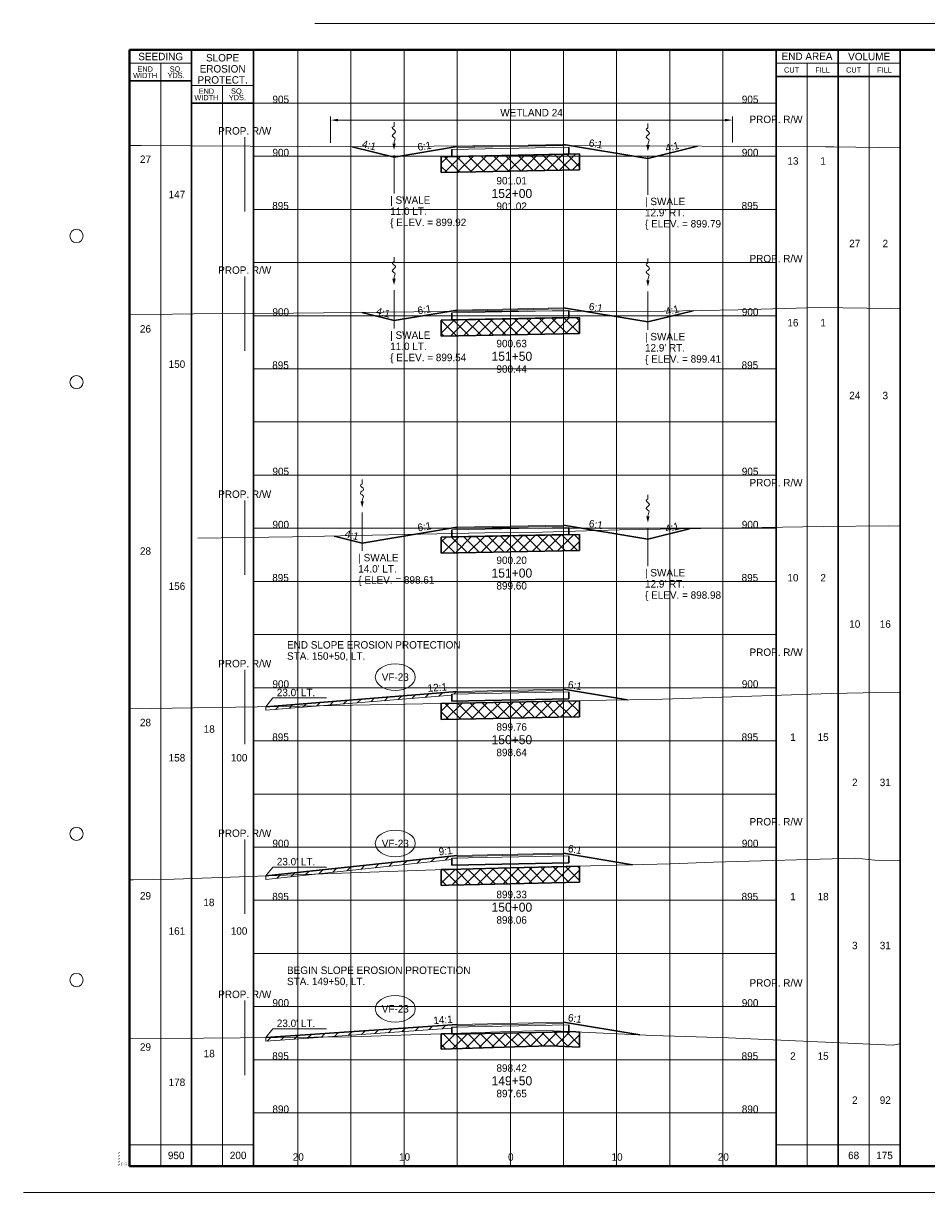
# Paper-space layout 'Layout1' of a CAD drawing. Header units: feet. Extents: x -1084 to 2301, y -843 to 1840.
# Tile 5 of 46: x -10 to 75, y 112 to 222. Entities that reach past the tile are written whole.
import ezdxf
from ezdxf.enums import TextEntityAlignment as Align

# ---------------------------------------------------------------- set-up
doc = ezdxf.new("R2010")
doc.units = ezdxf.units.FT
doc.header["$LTSCALE"] = 10
doc.header["$MEASUREMENT"] = 0
for name, pattern in [('cl5', [50, 1.25, -1.25, 45, -1.25, 1.25]), ('DGN Style 2', [42.257429, 25.354457, -16.902971]), ('DGN Style 3', [59.1604, 42.257429, -16.902971]), ('rowpr', [5.45, 1, -0.225, -0.225, 4])]:
    doc.linetypes.add(name, pattern=pattern)
for name, color, linetype, lineweight in [('DR_P_Erosion_Control', 7, 'Continuous', 13), ('DR_P_Flow_Arrow', 151, 'Continuous', 13), ('DR_P_Text', 7, 'Continuous', 13), ('EV_Ecological_Text', 7, 'Continuous', 13), ('GE_P_CL_5', 7, 'cl5', 13), ('PV_P_Text', 7, 'Continuous', 13), ('RW_P_Fee_RW', 193, 'rowpr', 40), ('SH_Border', 7, 'Continuous', 40), ('SH_Data', 7, 'Continuous', 0), ('SH_Major_Grid_Line', 254, 'Continuous', 13), ('SH_Text', 7, 'Continuous', 13), ('TX_P_5', 7, 'Continuous', 13), ('TX_P_Misc', 7, 'Continuous', 13), ('TX_X_5', 7, 'Continuous', 0), ('XS_P_Finished_Grade', 3, 'Continuous', 30), ('XS_P_Pavt_Surface', 251, 'Continuous', 13), ('XS_P_Subgrade', 4, 'Continuous', 30), ('XS_P_Undercut', 230, 'Continuous', 30), ('XS_X_Ground_Line', 3, 'DGN Style 2', 13)]:
    doc.layers.add(name, color=color, linetype=linetype, lineweight=lineweight)
doc.layers.add('SH_Cut_Line', color=7, linetype='DGN Style 3', lineweight=0, plot=False)
doc.layers.add('XS_P_Pavt_Layers', color=251, linetype='Continuous', lineweight=0, transparency=0.5)
doc.styles.add('Slanted-Normal LS 0.50', font='font31.shx', dxfattribs={"height": 0.14})
doc.styles.add('Slanted-Normal LS 0.50_0', font='font31.shx')
doc.styles.add('Slanted-Sub Title', font='font31.shx', dxfattribs={"height": 0.17})
doc.styles.add('Style-CHAR_FAST_FONT', font='CHAR_FAST_FONT.shx')
doc.styles.add('Style-FONT1', font='FONT1.shx')
doc.styles.add('Style-font30', font='font30.shx')
doc.styles.add('Style-font31', font='font31.shx')
doc.dimstyles.new('Dec-1  Slanted', dxfattribs={"dimtxt": 0.14, "dimasz": 0.14, "dimexe": 0.07, "dimexo": 0.07, "dimgap": 0.07, "dimtad": 1, "dimdec": 1, "dimzin": 3, "dimdsep": 46, "dimtxsty": 'Slanted-Normal LS 0.50', "dimcen": 0.09, "dimclrd": 97, "dimclre": 97, "dimclrt": 7, "dimadec": 1, "dimazin": 3, "dimtfac": 1, "dimtdec": 1, "dimtofl": 0, "dimtmove": 1, "dimatfit": 1, "dimfxl": 1, "dimtzin": 3, "dimlwd": 0, "dimlwe": 0, "dimarcsym": 0})

# ---------------------------------------------------------------- blocks, each defined once
blk = doc.blocks.new('STAMP')
at = {"layer": 'TX_P_Misc', "linetype": 'Continuous', "lineweight": 13, "style": 'Style-CHAR_FAST_FONT'}
for s, p in [('$FILE$', (-0.77, 0)), ('$DATE$', (-0.57, 0)), ('$TIME$', (-0.37, 0)), ('$USER$', (-0.17, 0))]:
    blk.add_text(s, height=0.078, rotation=90, dxfattribs=at).set_placement(p, align=Align.TOP_LEFT)
blk = doc.blocks.new('GPKLBL_29')
at = {"layer": 'TX_P_5', "linetype": 'Continuous', "insert": (-0.51, 0.98), "char_height": 0.7, "attachment_point": 1, "rotation": 350.5377, "line_spacing_factor": 0.6, "style": 'Style-font31'}
blk.add_mtext('6:1', dxfattribs=at)
blk = doc.blocks.new('XS POINT_18')
at = {"layer": 'RW_P_Fee_RW', "linetype": 'Continuous', "lineweight": 13}
blk.add_line((0, 3.5), (0, -3.5), dxfattribs=at)
blk = doc.blocks.new('XS POINT_19')
at = {"layer": 'RW_P_Fee_RW', "linetype": 'Continuous', "lineweight": 13}
blk.add_line((0, 3.5), (0, -3.5), dxfattribs=at)
blk = doc.blocks.new('GPKLBL_30')
at = {"layer": 'TX_P_5', "linetype": 'Continuous', "extrusion": (0, 0, -1), "insert": (-0.46, 0.97), "char_height": 0.7, "attachment_point": 3, "text_direction": (-0.986394, 0.164399, 0), "line_spacing_factor": 0.6, "style": 'Style-font31'}
blk.add_mtext('14:1', dxfattribs=at)
blk = doc.blocks.new('GPKLBL_31')
at = {"layer": 'TX_P_5', "linetype": 'Continuous', "insert": (-0.51, 0.98), "char_height": 0.7, "attachment_point": 1, "rotation": 350.5377, "line_spacing_factor": 0.6, "style": 'Style-font31'}
blk.add_mtext('6:1', dxfattribs=at)
blk = doc.blocks.new('XS POINT_20')
at = {"layer": 'RW_P_Fee_RW', "linetype": 'Continuous', "lineweight": 13}
blk.add_line((0, 3.5), (0, -3.5), dxfattribs=at)
blk = doc.blocks.new('XS POINT_21')
at = {"layer": 'RW_P_Fee_RW', "linetype": 'Continuous', "lineweight": 13}
blk.add_line((0, 3.5), (0, -3.5), dxfattribs=at)
blk = doc.blocks.new('GPKLBL_32')
at = {"layer": 'TX_P_5', "linetype": 'Continuous', "extrusion": (0, 0, -1), "insert": (-0.46, 0.97), "char_height": 0.7, "attachment_point": 3, "text_direction": (-0.986394, 0.164399, 0), "line_spacing_factor": 0.6, "style": 'Style-font31'}
blk.add_mtext('9:1', dxfattribs=at)
blk = doc.blocks.new('GPKLBL_33')
at = {"layer": 'TX_P_5', "linetype": 'Continuous', "insert": (-0.51, 0.98), "char_height": 0.7, "attachment_point": 1, "rotation": 350.5377, "line_spacing_factor": 0.6, "style": 'Style-font31'}
blk.add_mtext('6:1', dxfattribs=at)
blk = doc.blocks.new('XS POINT_22')
at = {"layer": 'RW_P_Fee_RW', "linetype": 'Continuous', "lineweight": 13}
blk.add_line((0, 3.5), (0, -3.5), dxfattribs=at)
blk = doc.blocks.new('XS POINT_23')
at = {"layer": 'RW_P_Fee_RW', "linetype": 'Continuous', "lineweight": 13}
blk.add_line((0, 3.5), (0, -3.5), dxfattribs=at)
blk = doc.blocks.new('GPKLBL_34')
at = {"layer": 'TX_P_5', "linetype": 'Continuous', "extrusion": (0, 0, -1), "insert": (-0.46, 0.97), "char_height": 0.7, "attachment_point": 3, "text_direction": (-0.986394, 0.164399, 0), "line_spacing_factor": 0.6, "style": 'Style-font31'}
blk.add_mtext('12:1', dxfattribs=at)
blk = doc.blocks.new('GPKLBL_35')
at = {"layer": 'TX_P_5', "linetype": 'Continuous', "insert": (-0.51, 0.98), "char_height": 0.7, "attachment_point": 1, "rotation": 350.5377, "line_spacing_factor": 0.6, "style": 'Style-font31'}
blk.add_mtext('4:1', dxfattribs=at)
blk = doc.blocks.new('GPKLBL_36')
at = {"layer": 'TX_P_5', "linetype": 'Continuous', "extrusion": (0, 0, -1), "insert": (-0.46, 0.97), "char_height": 0.7, "attachment_point": 3, "text_direction": (-0.986394, 0.164399, 0), "line_spacing_factor": 0.6, "style": 'Style-font31'}
blk.add_mtext('6:1', dxfattribs=at)
blk = doc.blocks.new('DFL-P_3')
at = {"layer": 'DR_P_Flow_Arrow', "color": 151, "linetype": 'Continuous', "lineweight": 13}
blk.add_open_spline([(-0.08, 0), (-0.081, 0), (-0.082, 0), (-0.083, 0), (-0.094, 0), (-0.105, 0.005), (-0.116, 0.008), (-0.123, 0.01), (-0.131, 0.013), (-0.137, 0.015), (-0.152, 0.02), (-0.165, -0.02), (-0.179, -0.022), (-0.195, -0.023), (-0.212, 0.018), (-0.228, 0.019), (-0.245, 0.021), (-0.266, -0.028), (-0.284, -0.022), (-0.29, -0.02), (-0.287, 0.001), (-0.295, 0.001), (-0.313, 0), (-0.332, 0), (-0.35, 0)], degree=3, knots=[0, 0, 0, 0, 0.009646, 0.009646, 0.009646, 0.112481, 0.112481, 0.112481, 0.179673, 0.179673, 0.179673, 0.350625, 0.350625, 0.350625, 0.544565, 0.544565, 0.544565, 0.756426, 0.756426, 0.756426, 0.832712, 0.832712, 0.832712, 1, 1, 1, 1], dxfattribs=at)
at = {"layer": 'DR_P_Flow_Arrow', "color": 151, "linetype": 'Continuous', "lineweight": 0, "extrusion": (0, 0, -1)}
blk.add_solid([(0.08, 0.021), (0, 0), (0.08, -0.021)], dxfattribs=at)
blk = doc.blocks.new('GPKLBL_37')
at = {"layer": 'TX_P_5', "linetype": 'Continuous', "insert": (-0.51, 0.98), "char_height": 0.7, "attachment_point": 1, "rotation": 350.5377, "line_spacing_factor": 0.6, "style": 'Style-font31'}
blk.add_mtext('6:1', dxfattribs=at)
blk = doc.blocks.new('GPKLBL_38')
at = {"layer": 'TX_P_5', "linetype": 'Continuous', "extrusion": (0, 0, -1), "insert": (-0.45, 0.97), "char_height": 0.7, "attachment_point": 3, "text_direction": (-0.986394, 0.164399, 0), "line_spacing_factor": 0.6, "style": 'Style-font31'}
blk.add_mtext('4:1', dxfattribs=at)
blk = doc.blocks.new('DFL-P_4')
at = {"layer": 'DR_P_Flow_Arrow', "color": 151, "linetype": 'Continuous', "lineweight": 13}
blk.add_open_spline([(-0.08, 0), (-0.081, 0), (-0.082, 0), (-0.083, 0), (-0.094, 0), (-0.105, 0.005), (-0.116, 0.008), (-0.123, 0.01), (-0.131, 0.013), (-0.137, 0.015), (-0.152, 0.02), (-0.165, -0.02), (-0.179, -0.022), (-0.195, -0.023), (-0.212, 0.018), (-0.228, 0.019), (-0.245, 0.021), (-0.266, -0.028), (-0.284, -0.022), (-0.29, -0.02), (-0.287, 0.001), (-0.295, 0.001), (-0.313, 0), (-0.332, 0), (-0.35, 0)], degree=3, knots=[0, 0, 0, 0, 0.009646, 0.009646, 0.009646, 0.112481, 0.112481, 0.112481, 0.179673, 0.179673, 0.179673, 0.350625, 0.350625, 0.350625, 0.544565, 0.544565, 0.544565, 0.756426, 0.756426, 0.756426, 0.832712, 0.832712, 0.832712, 1, 1, 1, 1], dxfattribs=at)
at = {"layer": 'DR_P_Flow_Arrow', "color": 151, "linetype": 'Continuous', "lineweight": 0, "extrusion": (0, 0, -1)}
blk.add_solid([(0.08, 0.021), (0, 0), (0.08, -0.021)], dxfattribs=at)
blk = doc.blocks.new('XS POINT_24')
at = {"layer": 'RW_P_Fee_RW', "linetype": 'Continuous', "lineweight": 13}
blk.add_line((0, 3.5), (0, -3.5), dxfattribs=at)
blk = doc.blocks.new('XS POINT_25')
at = {"layer": 'RW_P_Fee_RW', "linetype": 'Continuous', "lineweight": 13}
blk.add_line((0, 3.5), (0, -3.5), dxfattribs=at)
blk = doc.blocks.new('GPKLBL_39')
at = {"layer": 'TX_P_5', "linetype": 'Continuous', "insert": (-0.51, 0.98), "char_height": 0.7, "attachment_point": 1, "rotation": 350.5377, "line_spacing_factor": 0.6, "style": 'Style-font31'}
blk.add_mtext('4:1', dxfattribs=at)
blk = doc.blocks.new('GPKLBL_40')
at = {"layer": 'TX_P_5', "linetype": 'Continuous', "extrusion": (0, 0, -1), "insert": (-0.46, 0.97), "char_height": 0.7, "attachment_point": 3, "text_direction": (-0.986394, 0.164399, 0), "line_spacing_factor": 0.6, "style": 'Style-font31'}
blk.add_mtext('6:1', dxfattribs=at)
blk = doc.blocks.new('DFL-P_5')
at = {"layer": 'DR_P_Flow_Arrow', "color": 151, "linetype": 'Continuous', "lineweight": 13}
blk.add_open_spline([(-0.08, 0), (-0.081, 0), (-0.082, 0), (-0.083, 0), (-0.094, 0), (-0.105, 0.005), (-0.116, 0.008), (-0.123, 0.01), (-0.131, 0.013), (-0.137, 0.015), (-0.152, 0.02), (-0.165, -0.02), (-0.179, -0.022), (-0.195, -0.023), (-0.212, 0.018), (-0.228, 0.019), (-0.245, 0.021), (-0.266, -0.028), (-0.284, -0.022), (-0.29, -0.02), (-0.287, 0.001), (-0.295, 0.001), (-0.313, 0), (-0.332, 0), (-0.35, 0)], degree=3, knots=[0, 0, 0, 0, 0.009646, 0.009646, 0.009646, 0.112481, 0.112481, 0.112481, 0.179673, 0.179673, 0.179673, 0.350625, 0.350625, 0.350625, 0.544565, 0.544565, 0.544565, 0.756426, 0.756426, 0.756426, 0.832712, 0.832712, 0.832712, 1, 1, 1, 1], dxfattribs=at)
at = {"layer": 'DR_P_Flow_Arrow', "color": 151, "linetype": 'Continuous', "lineweight": 0, "extrusion": (0, 0, -1)}
blk.add_solid([(0.08, 0.021), (0, 0), (0.08, -0.021)], dxfattribs=at)
blk = doc.blocks.new('GPKLBL_41')
at = {"layer": 'TX_P_5', "linetype": 'Continuous', "insert": (-0.51, 0.98), "char_height": 0.7, "attachment_point": 1, "rotation": 350.5377, "line_spacing_factor": 0.6, "style": 'Style-font31'}
blk.add_mtext('6:1', dxfattribs=at)
blk = doc.blocks.new('DFL-P_6')
at = {"layer": 'DR_P_Flow_Arrow', "color": 151, "linetype": 'Continuous', "lineweight": 13}
blk.add_open_spline([(-0.08, 0), (-0.081, 0), (-0.082, 0), (-0.083, 0), (-0.094, 0), (-0.105, 0.005), (-0.116, 0.008), (-0.123, 0.01), (-0.131, 0.013), (-0.137, 0.015), (-0.152, 0.02), (-0.165, -0.02), (-0.179, -0.022), (-0.195, -0.023), (-0.212, 0.018), (-0.228, 0.019), (-0.245, 0.021), (-0.266, -0.028), (-0.284, -0.022), (-0.29, -0.02), (-0.287, 0.001), (-0.295, 0.001), (-0.313, 0), (-0.332, 0), (-0.35, 0)], degree=3, knots=[0, 0, 0, 0, 0.009646, 0.009646, 0.009646, 0.112481, 0.112481, 0.112481, 0.179673, 0.179673, 0.179673, 0.350625, 0.350625, 0.350625, 0.544565, 0.544565, 0.544565, 0.756426, 0.756426, 0.756426, 0.832712, 0.832712, 0.832712, 1, 1, 1, 1], dxfattribs=at)
at = {"layer": 'DR_P_Flow_Arrow', "color": 151, "linetype": 'Continuous', "lineweight": 0, "extrusion": (0, 0, -1)}
blk.add_solid([(0.08, 0.021), (0, 0), (0.08, -0.021)], dxfattribs=at)
blk = doc.blocks.new('GPKLBL_42')
at = {"layer": 'TX_P_5', "linetype": 'Continuous', "extrusion": (0, 0, -1), "insert": (-0.45, 0.97), "char_height": 0.7, "attachment_point": 3, "text_direction": (-0.986394, 0.164399, 0), "line_spacing_factor": 0.6, "style": 'Style-font31'}
blk.add_mtext('4:1', dxfattribs=at)
blk = doc.blocks.new('XS POINT_26')
at = {"layer": 'RW_P_Fee_RW', "linetype": 'Continuous', "lineweight": 13}
blk.add_line((0, 3.5), (0, -3.5), dxfattribs=at)
blk = doc.blocks.new('XS POINT_27')
at = {"layer": 'RW_P_Fee_RW', "linetype": 'Continuous', "lineweight": 13}
blk.add_line((0, 3.5), (0, -3.5), dxfattribs=at)
blk = doc.blocks.new('GPKLBL_43')
at = {"layer": 'TX_P_5', "linetype": 'Continuous', "insert": (-0.51, 0.98), "char_height": 0.7, "attachment_point": 1, "rotation": 350.5377, "line_spacing_factor": 0.6, "style": 'Style-font31'}
blk.add_mtext('4:1', dxfattribs=at)
blk = doc.blocks.new('GPKLBL_44')
at = {"layer": 'TX_P_5', "linetype": 'Continuous', "extrusion": (0, 0, -1), "insert": (-0.46, 0.97), "char_height": 0.7, "attachment_point": 3, "text_direction": (-0.986394, 0.164399, 0), "line_spacing_factor": 0.6, "style": 'Style-font31'}
blk.add_mtext('6:1', dxfattribs=at)
blk = doc.blocks.new('DFL-P_7')
at = {"layer": 'DR_P_Flow_Arrow', "color": 151, "linetype": 'Continuous', "lineweight": 13}
blk.add_open_spline([(-0.08, 0), (-0.081, 0), (-0.082, 0), (-0.083, 0), (-0.094, 0), (-0.105, 0.005), (-0.116, 0.008), (-0.123, 0.01), (-0.131, 0.013), (-0.137, 0.015), (-0.152, 0.02), (-0.165, -0.02), (-0.179, -0.022), (-0.195, -0.023), (-0.212, 0.018), (-0.228, 0.019), (-0.245, 0.021), (-0.266, -0.028), (-0.284, -0.022), (-0.29, -0.02), (-0.287, 0.001), (-0.295, 0.001), (-0.313, 0), (-0.332, 0), (-0.35, 0)], degree=3, knots=[0, 0, 0, 0, 0.009646, 0.009646, 0.009646, 0.112481, 0.112481, 0.112481, 0.179673, 0.179673, 0.179673, 0.350625, 0.350625, 0.350625, 0.544565, 0.544565, 0.544565, 0.756426, 0.756426, 0.756426, 0.832712, 0.832712, 0.832712, 1, 1, 1, 1], dxfattribs=at)
at = {"layer": 'DR_P_Flow_Arrow', "color": 151, "linetype": 'Continuous', "lineweight": 0, "extrusion": (0, 0, -1)}
blk.add_solid([(0.08, 0.021), (0, 0), (0.08, -0.021)], dxfattribs=at)
blk = doc.blocks.new('GPKLBL_45')
at = {"layer": 'TX_P_5', "linetype": 'Continuous', "insert": (-0.51, 0.98), "char_height": 0.7, "attachment_point": 1, "rotation": 350.5377, "line_spacing_factor": 0.6, "style": 'Style-font31'}
blk.add_mtext('6:1', dxfattribs=at)
blk = doc.blocks.new('DFL-P_8')
at = {"layer": 'DR_P_Flow_Arrow', "color": 151, "linetype": 'Continuous', "lineweight": 13}
blk.add_open_spline([(-0.08, 0), (-0.081, 0), (-0.082, 0), (-0.083, 0), (-0.094, 0), (-0.105, 0.005), (-0.116, 0.008), (-0.123, 0.01), (-0.131, 0.013), (-0.137, 0.015), (-0.152, 0.02), (-0.165, -0.02), (-0.179, -0.022), (-0.195, -0.023), (-0.212, 0.018), (-0.228, 0.019), (-0.245, 0.021), (-0.266, -0.028), (-0.284, -0.022), (-0.29, -0.02), (-0.287, 0.001), (-0.295, 0.001), (-0.313, 0), (-0.332, 0), (-0.35, 0)], degree=3, knots=[0, 0, 0, 0, 0.009646, 0.009646, 0.009646, 0.112481, 0.112481, 0.112481, 0.179673, 0.179673, 0.179673, 0.350625, 0.350625, 0.350625, 0.544565, 0.544565, 0.544565, 0.756426, 0.756426, 0.756426, 0.832712, 0.832712, 0.832712, 1, 1, 1, 1], dxfattribs=at)
at = {"layer": 'DR_P_Flow_Arrow', "color": 151, "linetype": 'Continuous', "lineweight": 0, "extrusion": (0, 0, -1)}
blk.add_solid([(0.08, 0.022), (0, 0), (0.08, -0.021)], dxfattribs=at)
blk = doc.blocks.new('GPKLBL_46')
at = {"layer": 'TX_P_5', "linetype": 'Continuous', "extrusion": (0, 0, -1), "insert": (-0.45, 0.97), "char_height": 0.7, "attachment_point": 3, "text_direction": (-0.986394, 0.164399, 0), "line_spacing_factor": 0.6, "style": 'Style-font31'}
blk.add_mtext('4:1', dxfattribs=at)
blk = doc.blocks.new('XS POINT_28')
at = {"layer": 'RW_P_Fee_RW', "linetype": 'Continuous', "lineweight": 13}
blk.add_line((0, 3.5), (0, -3.5), dxfattribs=at)
blk = doc.blocks.new('XS POINT_29')
at = {"layer": 'RW_P_Fee_RW', "linetype": 'Continuous', "lineweight": 13}
blk.add_line((0, 3.5), (0, -3.5), dxfattribs=at)
blk = doc.blocks.new('*D105')
at = {"layer": 'Defpoints', "color": 0, "linetype": 'Continuous', "transparency": 16777216}
for p in [(56.74, 213.4), (18.91, 210.92), (56.74, 210.94)]:
    blk.add_point(p, dxfattribs=at)
at = {"layer": 'EV_Ecological_Text', "color": 97, "linetype": 'Continuous', "lineweight": 0, "transparency": 16777216}
for p, q in [((18.91, 211.27), (18.91, 213.75)), ((19.61, 213.4), (56.04, 213.4)), ((56.74, 211.29), (56.74, 213.75))]:
    blk.add_line(p, q, dxfattribs=at)
at = {"layer": 'EV_Ecological_Text', "color": 97, "linetype": 'Continuous', "transparency": 16777216}
for points in [[(19.61, 213.52), (19.61, 213.28), (18.91, 213.4)], [(56.04, 213.52), (56.04, 213.28), (56.74, 213.4)]]:
    blk.add_solid(points, dxfattribs=at)
at = {"layer": 'EV_Ecological_Text', "color": 7, "linetype": 'Continuous', "lineweight": 0, "transparency": 16777216, "insert": (37.82, 214.1), "char_height": 0.7, "attachment_point": 5, "style": 'Slanted-Normal LS 0.50_0'}
blk.add_mtext('WETLAND 24', dxfattribs=at)

psp = doc.layouts.get("Layout1")

# ---------------------------------------------------------------- hatches: boundary and pattern name
at = {"layer": 'DR_P_Erosion_Control'}
h = psp.add_hatch(dxfattribs=at)
h.set_pattern_fill('HATCH', color=256, style=0, pattern_type=2)
h.set_pattern_definition([(45, (27.97, 159.233), (-0.589255, 0.589255), [])])
h.paths.add_polyline_path([(30.33, 159.4), (30.83, 159.41), (30.83, 159.55), (30.83, 159.66), (12.83, 158.21), (12.83, 157.88), (30.33, 159.29)])
h = psp.add_hatch(dxfattribs=at)
h.set_pattern_fill('HATCH', color=256, style=0, pattern_type=2)
h.set_pattern_definition([(45, (27.21816, 143.6561), (-0.589255, 0.589255), [])])
h.paths.add_polyline_path([(30.33, 143.97), (30.83, 143.98), (30.83, 144.13), (30.83, 144.23), (12.83, 142.29), (12.83, 141.96), (30.33, 143.85)])
h = psp.add_hatch(dxfattribs=at)
h.set_pattern_fill('HATCH', color=256, style=0, pattern_type=2)
h.set_pattern_definition([(45, (20.7334, 127.468), (-0.589255, 0.589255), [])])
h.paths.add_polyline_path([(30.33, 128.06), (30.83, 128.07), (30.83, 128.22), (30.83, 128.32), (12.83, 127.08), (12.83, 126.75), (30.33, 127.96)])
at = {"layer": 'XS_P_Undercut', "lineweight": 0}
h = psp.add_hatch(dxfattribs=at)
h.set_pattern_fill('CROSSHATCH', color=256, style=0, pattern_type=2)
h.set_pattern_definition([(45, (38.6106, 209.1942), (-0.589255, 0.589255), []), (315, (38.6106, 209.1942), (0.589255, 0.589255), [])])
h.paths.add_polyline_path([(29.33, 209.96), (29.33, 208.46), (42.33, 208.72), (42.33, 210.22), (41.33, 210.2), (30.33, 209.98)])
h = psp.add_hatch(dxfattribs=at)
h.set_pattern_fill('CROSSHATCH', color=256, style=0, pattern_type=2)
h.set_pattern_definition([(45, (39.34486, 193.9583), (-0.589255, 0.589255), []), (315, (39.34486, 193.9583), (0.589255, 0.589255), [])])
h.paths.add_polyline_path([(29.33, 194.58), (29.33, 193.08), (42.33, 193.34), (42.33, 194.84), (41.33, 194.82), (30.33, 194.6)])
h = psp.add_hatch(dxfattribs=at)
h.set_pattern_fill('CROSSHATCH', color=256, style=0, pattern_type=2)
h.set_pattern_definition([(45, (38.875, 173.8399), (-0.589255, 0.589255), []), (315, (38.875, 173.8399), (0.589255, 0.589255), [])])
h.paths.add_polyline_path([(29.33, 174.16), (29.33, 172.66), (42.33, 172.92), (42.33, 174.42), (41.33, 174.4), (30.33, 174.18)])
h = psp.add_hatch(dxfattribs=at)
h.set_pattern_fill('CROSSHATCH', color=256, style=0, pattern_type=2)
h.set_pattern_definition([(45, (38.7282, 157.75175), (-0.589255, 0.589255), []), (315, (38.7282, 157.75175), (0.589255, 0.589255), [])])
h.paths.add_polyline_path([(40.29, 158.72), (35.83, 158.64), (29.33, 158.52), (29.33, 157.02), (35.83, 157.14), (40.29, 157.22), (42.33, 157.27), (42.33, 158.77)])
h = psp.add_hatch(dxfattribs=at)
h.set_pattern_fill('CROSSHATCH', color=256, style=0, pattern_type=2)
h.set_pattern_definition([(45, (39.4918, 142.3396), (-0.589255, 0.589255), []), (315, (39.4918, 142.3396), (0.589255, 0.589255), [])])
h.paths.add_polyline_path([(35.83, 143.06), (30.01, 142.91), (29.33, 142.89), (29.33, 141.39), (30.01, 141.41), (35.83, 141.56), (42.33, 141.72), (42.33, 143.22)])
h = psp.add_hatch(dxfattribs=at)
h.set_pattern_fill('CROSSHATCH', color=256, style=0, pattern_type=2)
h.set_pattern_definition([(45, (40.6666, 126.8686), (-0.589255, 0.589255), []), (315, (40.6666, 126.8686), (0.589255, 0.589255), [])])
h.paths.add_polyline_path([(41.33, 127.62), (30.33, 127.4), (29.33, 127.44), (29.33, 125.98), (36.22, 126.2), (39.61, 126.31), (42.33, 126.18), (42.33, 127.61), (42, 127.62), (41.92, 127.63)])

# ---------------------------------------------------------------- linework, layer by layer
at = {"layer": 'DR_P_Erosion_Control'}
for p, q in [((12.83, 157.88), (30.33, 159.29)), ((12.83, 157.88), (12.83, 158.21)), ((12.83, 141.96), (30.33, 143.85)), ((12.83, 141.96), (12.83, 142.29)), ((12.83, 126.75), (30.33, 127.96)), ((12.83, 126.75), (12.83, 127.08))]:
    psp.add_line(p, q, dxfattribs=at)
at = {"layer": 'DR_P_Erosion_Control', "flags": 128}
for points in [[(30.33, 159.4), (30.83, 159.41), (30.83, 159.55), (30.83, 159.66), (12.83, 158.21), (12.83, 157.88), (30.33, 159.29), (30.33, 159.4)], [(30.33, 143.97), (30.83, 143.98), (30.83, 144.13), (30.83, 144.23), (12.83, 142.29), (12.83, 141.96), (30.33, 143.85), (30.33, 143.97)], [(30.33, 128.06), (30.83, 128.07), (30.83, 128.22), (30.83, 128.32), (12.83, 127.08), (12.83, 126.75), (30.33, 127.96), (30.33, 128.06)]]:
    psp.add_lwpolyline(points, close=True, dxfattribs=at)
at = {"layer": 'DR_P_Text'}
for p, q in [((12.83, 158.21), (13.48, 159.05)), ((13.48, 159.05), (18.53, 159.05)), ((12.83, 142.29), (13.48, 143.13)), ((13.48, 143.13), (18.53, 143.13)), ((12.83, 127.08), (13.48, 127.92)), ((13.48, 127.92), (18.53, 127.92))]:
    psp.add_line(p, q, dxfattribs=at)
at = {"layer": 'DR_P_Text', "color": 7, "linetype": 'Continuous', "lineweight": 13}
for centre in [(25, 161), (25, 145.35), (25, 129.79)]:
    psp.add_ellipse(centre, major_axis=(1.88, 0), ratio=0.666667, dxfattribs=at)
at = {"layer": 'GE_P_CL_5'}
for p, q in [((24.88, 210.11), (24.88, 206.51)), ((48.77, 209.98), (48.77, 206.38)), ((24.88, 197.4), (24.88, 193.79)), ((48.77, 197.27), (48.77, 193.66)), ((21.88, 176.47), (21.88, 172.87)), ((48.77, 175.05), (48.77, 171.44))]:
    psp.add_line(p, q, dxfattribs=at)
at = {"layer": 'SH_Border', "color": 7, "linetype": 'Continuous', "lineweight": 40, "flags": 128}
psp.add_lwpolyline([(0, 220), (157.5, 220), (157.5, 115), (0, 115), (0, 220)], close=True, dxfattribs=at)
at = {"layer": 'SH_Border', "color": 7, "linetype": 'Continuous', "lineweight": 0}
for centre in [(-5, 202.5), (-5, 188.75), (-5, 146.25), (-5, 132.5)]:
    psp.add_circle(centre, 0.625, dxfattribs=at)
at = {"layer": 'SH_Cut_Line', "color": 7, "linetype": 'DGN Style 3', "lineweight": 0, "flags": 128}
psp.add_lwpolyline([(-10, 112.5), (160, 112.5), (160, 222.5), (-10, 222.5), (-10, 112.5)], close=True, dxfattribs=at)
at = {"layer": 'SH_Data', "color": 7, "linetype": 'Continuous', "lineweight": 30}
for p, q in [((5.83, 115), (5.83, 220)), ((5.83, 115), (5.83, 220)), ((11.66, 115), (11.66, 220)), ((60.83, 115), (60.83, 220)), ((66.67, 115), (66.67, 220)), ((72.5, 115), (72.5, 220)), ((5.83, 217.08), (0, 217.08)), ((60.83, 217.5), (72.5, 217.5)), ((11.66, 215), (5.83, 215))]:
    psp.add_line(p, q, dxfattribs=at)
at = {"layer": 'SH_Data', "color": 7, "linetype": 'Continuous', "lineweight": 0}
for p, q in [((5.83, 218.75), (0, 218.75)), ((60.83, 218.75), (72.5, 218.75)), ((11.66, 216.67), (5.83, 216.67))]:
    psp.add_line(p, q, dxfattribs=at)
at = {"layer": 'SH_Data', "color": 7, "linetype": 'Continuous', "lineweight": 13}
for p, q in [((2.92, 115), (2.92, 218.75)), ((63.75, 115), (63.75, 218.75)), ((69.58, 115), (69.58, 218.75)), ((8.75, 115), (8.75, 216.67)), ((0, 117), (11.66, 117)), ((60.83, 117), (72.5, 117))]:
    psp.add_line(p, q, dxfattribs=at)
at = {"layer": 'SH_Major_Grid_Line', "color": 254, "linetype": 'Continuous', "lineweight": 13}
for p, q in [((15.83, 115), (15.83, 220)), ((20.83, 115), (20.83, 220)), ((25.83, 115), (25.83, 220)), ((30.83, 115), (30.83, 220)), ((35.83, 115), (35.83, 220)), ((40.83, 115), (40.83, 220)), ((45.83, 115), (45.83, 220)), ((50.83, 115), (50.83, 220)), ((55.83, 115), (55.83, 220)), ((5.83, 215), (60.83, 215)), ((11.66, 210), (60.83, 210)), ((11.66, 205), (60.83, 205)), ((11.66, 200), (60.83, 200)), ((11.66, 195), (60.83, 195)), ((11.66, 190), (60.83, 190)), ((11.66, 185), (60.83, 185)), ((11.66, 180), (60.83, 180)), ((11.66, 175), (60.83, 175)), ((11.66, 170), (60.83, 170)), ((11.66, 165), (60.83, 165)), ((11.66, 160), (60.83, 160)), ((11.66, 155), (60.83, 155)), ((11.66, 150), (60.83, 150)), ((11.66, 145), (60.83, 145)), ((11.66, 140), (60.83, 140)), ((11.66, 135), (60.83, 135)), ((11.66, 130), (60.83, 130)), ((11.66, 125), (60.83, 125)), ((11.66, 120), (60.83, 120))]:
    psp.add_line(p, q, dxfattribs=at)
at = {"layer": 'XS_P_Finished_Grade'}
for p, q in [((24.88, 209.92), (20.93, 210.9)), ((24.88, 209.92), (30.83, 210.91)), ((48.77, 209.79), (40.83, 211.11)), ((48.77, 209.79), (53.43, 210.95)), ((24.88, 194.54), (21.84, 195.3)), ((24.88, 194.54), (30.83, 195.53)), ((48.77, 194.41), (40.83, 195.73)), ((48.77, 194.41), (53.03, 195.47)), ((21.88, 173.61), (30.83, 175.1)), ((48.77, 173.98), (40.83, 175.3)), ((48.77, 173.98), (52.68, 174.96)), ((21.88, 173.61), (19.26, 174.27)), ((12.83, 158.21), (30.83, 159.66)), ((46.86, 158.85), (40.83, 159.86)), ((12.83, 142.29), (30.83, 144.23)), ((47.32, 143.35), (40.83, 144.43)), ((12.83, 127.08), (30.83, 128.32)), ((48, 127.33), (40.83, 128.52))]:
    psp.add_line(p, q, dxfattribs=at)
at = {"layer": 'XS_P_Pavt_Layers', "color": 2, "lineweight": 13}
for p, q in [((30.33, 210.65), (41.33, 210.87)), ((30.83, 210.81), (40.83, 211.01)), ((30.33, 195.27), (41.33, 195.49)), ((30.83, 195.43), (40.83, 195.63)), ((30.33, 174.84), (41.33, 175.06)), ((30.83, 175), (40.83, 175.2)), ((30.33, 159.4), (41.33, 159.62)), ((30.83, 159.55), (40.83, 159.75)), ((30.33, 143.97), (41.33, 144.19)), ((30.83, 144.13), (40.83, 144.33)), ((30.33, 128.06), (41.33, 128.28)), ((30.83, 128.22), (40.83, 128.42))]:
    psp.add_line(p, q, dxfattribs=at)
at = {"layer": 'XS_P_Pavt_Surface', "color": 193}
for p, q in [((30.83, 210.91), (40.83, 211.11)), ((30.83, 210.91), (30.83, 210.66)), ((40.83, 211.11), (40.83, 210.86)), ((30.83, 195.53), (40.83, 195.73)), ((30.83, 195.53), (30.83, 195.28)), ((40.83, 195.73), (40.83, 195.48)), ((30.83, 175.1), (40.83, 175.3)), ((30.83, 175.1), (30.83, 174.85)), ((40.83, 175.3), (40.83, 175.05)), ((30.83, 159.66), (40.83, 159.86)), ((30.83, 159.66), (30.83, 159.41)), ((40.83, 159.86), (40.83, 159.61)), ((30.83, 144.23), (40.83, 144.43)), ((30.83, 144.23), (30.83, 143.98)), ((40.83, 144.43), (40.83, 144.18)), ((30.83, 128.32), (40.83, 128.52)), ((30.83, 128.32), (30.83, 128.07)), ((40.83, 128.52), (40.83, 128.27))]:
    psp.add_line(p, q, dxfattribs=at)
at = {"layer": 'XS_P_Subgrade'}
for p, q in [((30.33, 210.65), (30.33, 209.98)), ((30.33, 209.98), (41.33, 210.2)), ((41.33, 210.87), (41.33, 210.2)), ((30.33, 195.27), (30.33, 194.6)), ((30.33, 194.6), (41.33, 194.82)), ((41.33, 195.49), (41.33, 194.82)), ((41.33, 175.06), (41.33, 174.4)), ((30.33, 174.84), (30.33, 174.18)), ((30.33, 174.18), (41.33, 174.4)), ((41.33, 159.62), (41.33, 158.95)), ((30.33, 159.4), (30.33, 158.73)), ((30.33, 158.73), (41.33, 158.95)), ((41.33, 144.19), (41.33, 143.52)), ((30.33, 143.97), (30.33, 143.3)), ((30.33, 143.3), (41.33, 143.52)), ((30.33, 128.06), (30.33, 127.4)), ((30.33, 127.4), (41.33, 127.62)), ((41.33, 128.28), (41.33, 127.62))]:
    psp.add_line(p, q, dxfattribs=at)
at = {"layer": 'XS_P_Undercut'}
for p, q in [((29.33, 209.96), (42.33, 210.22)), ((42.33, 210.22), (42.33, 208.72)), ((29.33, 209.96), (29.33, 208.46)), ((29.33, 208.46), (42.33, 208.72)), ((29.33, 194.58), (42.33, 194.84)), ((42.33, 194.84), (42.33, 193.34)), ((29.33, 194.58), (29.33, 193.08)), ((29.33, 193.08), (42.33, 193.34)), ((29.33, 174.16), (42.33, 174.42)), ((29.33, 174.16), (29.33, 172.66)), ((42.33, 174.42), (42.33, 172.92)), ((29.33, 172.66), (42.33, 172.92)), ((29.33, 158.52), (29.33, 157.02)), ((42.33, 158.77), (42.33, 157.27)), ((42.33, 143.22), (42.33, 141.72)), ((29.33, 142.89), (29.33, 141.39)), ((42, 127.63), (41.33, 127.66)), ((42.33, 127.61), (42.33, 126.18)), ((29.33, 127.44), (30.33, 127.47)), ((29.33, 127.44), (29.33, 125.98))]:
    psp.add_line(p, q, dxfattribs=at)
at = {"layer": 'XS_P_Undercut', "lineweight": 0, "flags": 128}
for points in [[(29.33, 209.96), (29.33, 208.46), (42.33, 208.72), (42.33, 210.22), (41.33, 210.2), (30.33, 209.98), (29.33, 209.96)], [(29.33, 194.58), (29.33, 193.08), (42.33, 193.34), (42.33, 194.84), (41.33, 194.82), (30.33, 194.6), (29.33, 194.58)], [(29.33, 174.16), (29.33, 172.66), (42.33, 172.92), (42.33, 174.42), (41.33, 174.4), (30.33, 174.18), (29.33, 174.16)], [(40.29, 158.72), (35.83, 158.64), (29.33, 158.52), (29.33, 157.02), (35.83, 157.14), (40.29, 157.22), (42.33, 157.27), (42.33, 158.77), (40.29, 158.72)], [(35.83, 143.06), (30.01, 142.91), (29.33, 142.89), (29.33, 141.39), (30.01, 141.41), (35.83, 141.56), (42.33, 141.72), (42.33, 143.22), (35.83, 143.06)], [(41.33, 127.62), (30.33, 127.4), (29.33, 127.44), (29.33, 125.98), (36.22, 126.2), (39.61, 126.31), (42.33, 126.18), (42.33, 127.61), (42, 127.62), (41.92, 127.63), (41.33, 127.62)]]:
    psp.add_lwpolyline(points, close=True, dxfattribs=at)
at = {"layer": 'XS_P_Undercut', "flags": 128}
for points in [[(29.33, 158.52), (35.83, 158.64), (40.29, 158.72), (42.33, 158.77)], [(29.33, 157.02), (35.83, 157.14), (40.29, 157.22), (42.33, 157.27)], [(29.33, 142.89), (30.01, 142.91), (35.83, 143.06), (42.33, 143.22)], [(29.33, 141.39), (30.01, 141.41), (35.83, 141.56), (42.33, 141.72)], [(42, 127.63), (42.33, 127.61)], [(29.33, 125.98), (36.22, 126.2), (39.61, 126.31), (42.33, 126.18)]]:
    psp.add_lwpolyline(points, dxfattribs=at)
at = {"layer": 'XS_X_Ground_Line', "flags": 128}
for points in [[(0, 211), (1.08, 211), (5.82, 210.99), (22.41, 210.9), (25.09, 210.91), (35.83, 211.02), (38.88, 211.05), (44.27, 210.99), (63.44, 210.91), (65.47, 210.9), (66.26, 210.9), (72.5, 210.78)], [(0, 195.09), (4.02, 195.15), (6.02, 195.17), (15.43, 195.23), (29.56, 195.38), (35.83, 195.44), (37.48, 195.45), (45.49, 195.41), (46.82, 195.36), (57.25, 195.55), (64.88, 195.77), (71.61, 195.67), (72.5, 195.66)], [(6.41, 174.06), (15.34, 174.18), (33.42, 174.58), (35.83, 174.6), (38.85, 174.63), (46.1, 174.85), (65.25, 175.16), (71.38, 175.22), (72.5, 175.21)], [(0, 158), (16.01, 158.26), (35.83, 158.64), (40.29, 158.72), (44.84, 158.82), (49.21, 158.89), (66.02, 159.47), (69.03, 159.51), (70.24, 159.54), (72.5, 159.52)], [(0, 141.93), (0.35, 141.92), (4.18, 141.98), (28.75, 142.88), (30.01, 142.91), (35.83, 143.06), (50.89, 143.44), (54.94, 143.58), (68.34, 143.95), (70.14, 143.78), (72.5, 143.75)], [(0, 126.96), (20.84, 127.16), (35.83, 127.65), (39.22, 127.76), (49.25, 127.27), (56.35, 127.06), (71.79, 126.36), (72.5, 126.49)]]:
    psp.add_lwpolyline(points, dxfattribs=at)

# ---------------------------------------------------------------- block references
at = {"layer": 'DR_P_Flow_Arrow', "color": 151, "linetype": 'Continuous', "lineweight": 0, "xscale": 7.5, "yscale": 7.5, "zscale": 7.5, "rotation": 270}
for name, p in [('DFL-P_7', (24.88, 210.59)), ('DFL-P_8', (48.77, 210.46)), ('DFL-P_5', (24.88, 197.88)), ('DFL-P_6', (48.77, 197.74)), ('DFL-P_3', (21.88, 176.95)), ('DFL-P_4', (48.77, 175.53))]:
    psp.add_blockref(name, p, dxfattribs=at)
at = {"layer": 'RW_P_Fee_RW', "linetype": 'Continuous', "lineweight": 13}
for name, p in [('XS POINT_29', (60.83, 209.38)), ('XS POINT_28', (10.83, 208.3)), ('XS POINT_27', (60.83, 196.27)), ('XS POINT_26', (10.83, 195.2)), ('XS POINT_25', (60.83, 175.2)), ('XS POINT_24', (10.83, 174.12)), ('XS POINT_23', (60.83, 159.25)), ('XS POINT_22', (10.83, 158.18)), ('XS POINT_21', (60.83, 143.29)), ('XS POINT_20', (10.83, 142.22)), ('XS POINT_19', (60.83, 128.14)), ('XS POINT_18', (10.83, 127.06))]:
    psp.add_blockref(name, p, dxfattribs=at)
at = {"layer": 'TX_P_5', "linetype": 'Continuous', "rotation": 355.4260787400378}
for name, p in [('GPKLBL_43', (22.42, 210.52)), ('GPKLBL_39', (23.75, 194.78)), ('GPKLBL_35', (20.8, 173.84))]:
    psp.add_blockref(name, p, dxfattribs=at)
at = {"layer": 'TX_P_5', "linetype": 'Continuous', "extrusion": (0, 0, -1)}
for name, p in [('GPKLBL_44', (-27.86, 210.44)), ('GPKLBL_40', (-27.86, 195.06)), ('GPKLBL_36', (-27.86, 174.64))]:
    psp.add_blockref(name, p, dxfattribs=at)
at = {"layer": 'TX_P_5', "linetype": 'Continuous'}
for name, p in [('GPKLBL_45', (43.8, 210.64)), ('GPKLBL_41', (43.8, 195.26)), ('GPKLBL_37', (43.8, 174.84)), ('GPKLBL_33', (41.83, 159.69)), ('GPKLBL_31', (41.83, 144.26)), ('GPKLBL_29', (41.83, 128.36))]:
    psp.add_blockref(name, p, dxfattribs=at)
at = {"layer": 'TX_P_5', "linetype": 'Continuous', "extrusion": (0, 0, -1)}
for name, p, rotation in [('GPKLBL_46', (-51.23, 210.39), 355.4260787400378), ('GPKLBL_42', (-51.23, 195.01), 355.4260787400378), ('GPKLBL_38', (-51.23, 174.58), 355.4260787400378), ('GPKLBL_34', (-29.29, 159.52), 4.863377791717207), ('GPKLBL_32', (-29.82, 144.12), 3.320605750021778), ('GPKLBL_30', (-29.82, 128.25), 5.516700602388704)]:
    psp.add_blockref(name, p, dxfattribs=dict(at, rotation=rotation))
at = {"layer": 'TX_P_Misc', "linetype": 'Continuous', "lineweight": 13}
psp.add_blockref('STAMP', (0, 115), dxfattribs=at)

# ---------------------------------------------------------------- texts
at = {"layer": 'DR_P_Text', "color": 7, "lineweight": 13, "style": 'Style-font31'}
for p in [(25, 161), (25, 145.35), (25, 129.79)]:
    psp.add_text('VF-23', height=0.7, dxfattribs=at).set_placement(p, align=Align.MIDDLE_CENTER)
at = {"layer": 'DR_P_Text', "char_height": 0.7, "attachment_point": 1, "line_spacing_factor": 0.9, "style": 'Slanted-Normal LS 0.50'}
for insert in [(13.85, 159.9), (13.85, 143.99), (13.85, 128.78)]:
    psp.add_mtext("23.0' LT.", dxfattribs=dict(at, insert=insert))
at = {"layer": 'PV_P_Text', "style": 'Slanted-Normal LS 0.50'}
for s, p in [('901.01', (35.95, 207.35)), ('900.63', (35.95, 192.03)), ('900.20', (35.95, 171.64)), ('899.76', (35.95, 155.96)), ('899.33', (35.95, 140.2)), ('898.42', (35.95, 123.87))]:
    psp.add_text(s, height=0.7, dxfattribs=at).set_placement(p, align=Align.CENTER)
at = {"layer": 'RW_P_Fee_RW', "linetype": 'Continuous', "lineweight": 13, "char_height": 0.7, "attachment_point": 2, "line_spacing_factor": 0.9, "style": 'Style-font31'}
for insert in [(60.83, 213.82), (10.83, 212.74), (60.83, 200.72), (10.83, 199.64), (60.83, 179.64), (10.83, 178.56), (60.83, 163.69), (10.83, 162.62), (60.83, 147.74), (10.83, 146.66), (60.83, 132.58), (10.83, 131.5)]:
    psp.add_mtext('PROP. R/W', dxfattribs=dict(at, insert=insert))
at = {"layer": 'SH_Border', "color": 7, "linetype": 'Continuous', "lineweight": 0, "style": 'Style-FONT1'}
psp.add_text('`````', height=0.625, rotation=90, dxfattribs=at).set_placement((-0.38, 115))
at = {"layer": 'SH_Data', "color": 7, "linetype": 'Continuous', "lineweight": 13, "style": 'Style-font30'}
for s, p in [('SEEDING', (2.92, 219.38)), ('END AREA', (63.75, 219.4)), ('VOLUME', (69.59, 219.38))]:
    psp.add_text(s, height=0.7, dxfattribs=at).set_placement(p, align=Align.MIDDLE_CENTER)
at = {"layer": 'SH_Data', "color": 7, "linetype": 'Continuous', "lineweight": 0, "style": 'Style-font30'}
for s, p in [('CUT', (62.29, 218.12)), ('FILL', (65.21, 218.12)), ('CUT', (68.13, 218.12)), ('FILL', (71.04, 218.12))]:
    psp.add_text(s, height=0.5, dxfattribs=at).set_placement(p, align=Align.MIDDLE_CENTER)
at = {"layer": 'SH_Data', "color": 7, "linetype": 'Continuous', "lineweight": 13, "insert": (8.75, 218.22), "char_height": 0.7, "attachment_point": 5, "line_spacing_factor": 0.892896, "style": 'Style-font30'}
psp.add_mtext('SLOPE\\PEROSION\\PPROTECT.', dxfattribs=at)
at = {"layer": 'SH_Data', "color": 7, "linetype": 'Continuous', "lineweight": 0, "char_height": 0.7, "attachment_point": 5, "line_spacing_factor": 0.728571, "style": 'Style-font30'}
for s, insert in [('\\H0.714286x;END\\PWIDTH', (1.46, 217.9)), ('\\H0.714286x;SQ.\\PYDS.', (4.37, 217.9)), ('\\H0.714286x;END\\PWIDTH', (7.22, 215.82)), ('\\H0.714286x;SQ.\\PYDS.', (10.14, 215.82))]:
    psp.add_mtext(s, dxfattribs=dict(at, insert=insert))
at = {"layer": 'SH_Text', "style": 'Style-font31'}
for s, p in [('905', (14.22, 215)), ('905', (58.39, 215)), ('900', (14.22, 210)), ('900', (58.39, 210)), ('27', (1.49, 209.37)), ('13', (62.42, 209.21)), ('1', (65.26, 209.21)), ('147', (4.45, 206.05)), ('895', (14.2, 205)), ('895', (58.37, 205)), ('27', (68.24, 201.44)), ('2', (71.11, 201.44)), ('900', (14.22, 195)), ('900', (58.39, 195)), ('16', (62.42, 193.99)), ('26', (1.49, 193.41)), ('1', (65.26, 193.99)), ('150', (4.45, 190.09)), ('895', (14.2, 190)), ('895', (58.37, 190)), ('24', (68.24, 187.14)), ('3', (71.11, 187.14)), ('905', (14.22, 180)), ('905', (58.39, 180)), ('900', (14.22, 175)), ('900', (58.39, 175)), ('28', (1.49, 172.51)), ('895', (14.2, 170)), ('895', (58.37, 170)), ('10', (62.42, 170)), ('2', (65.26, 170)), ('156', (4.45, 169.2)), ('10', (68.24, 165.64)), ('16', (71.11, 165.64)), ('900', (14.22, 160)), ('900', (58.39, 160)), ('28', (1.49, 156.38)), ('18', (7.49, 155.76)), ('895', (14.2, 155)), ('895', (58.37, 155)), ('1', (62.42, 155)), ('15', (65.26, 155)), ('158', (4.45, 153.06)), ('100', (10.3, 153.06)), ('2', (68.24, 150.74)), ('31', (71.11, 150.74)), ('900', (14.22, 145)), ('900', (58.39, 145)), ('29', (1.49, 140.07)), ('18', (7.46, 139.45)), ('895', (14.2, 140)), ('895', (58.37, 140)), ('1', (62.42, 140)), ('18', (65.26, 140)), ('161', (4.45, 136.76)), ('100', (10.3, 136.76)), ('3', (68.24, 135.4)), ('31', (71.11, 135.4)), ('900', (14.22, 130)), ('900', (58.39, 130)), ('29', (1.49, 125.85)), ('18', (7.49, 125.23)), ('895', (14.2, 125)), ('895', (58.37, 125)), ('2', (62.42, 125)), ('15', (65.26, 125)), ('178', (4.45, 122.53)), ('2', (68.24, 120.85)), ('92', (71.11, 120.85)), ('890', (14.22, 120)), ('890', (58.39, 120)), ('20', (15.87, 115.5)), ('10', (25.87, 115.5)), ('0', (35.87, 115.5)), ('0', (35.87, 115.5)), ('10', (45.87, 115.5)), ('20', (55.87, 115.5))]:
    psp.add_text(s, height=0.7, dxfattribs=at).set_placement(p, align=Align.CENTER)
for s, p in [('950', (4.38, 116)), ('200', (10.21, 116)), ('68', (68.13, 116)), ('175', (71.04, 116))]:
    psp.add_text(s, height=0.7, dxfattribs=at).set_placement(p, align=Align.MIDDLE_CENTER)
at = {"layer": 'SH_Text', "char_height": 0.7, "attachment_point": 1, "line_spacing_factor": 0.9, "style": 'Slanted-Sub Title'}
for s, insert in [('END SLOPE EROSION PROTECTION\\PSTA. 150+50, LT.', (14.81, 164.38)), ('BEGIN SLOPE EROSION PROTECTION\\PSTA. 149+50, LT.', (14.81, 133.77))]:
    psp.add_mtext(s, dxfattribs=dict(at, insert=insert))
at = {"layer": 'TX_P_5', "style": 'Slanted-Sub Title'}
for s, p in [('152+00', (35.97, 206.5)), ('151+50', (35.97, 191.18)), ('151+00', (35.97, 170.79)), ('150+50', (35.97, 155.11)), ('150+00', (35.97, 139.35)), ('149+50', (35.97, 123.02))]:
    psp.add_text(s, height=0.85, dxfattribs=at).set_placement(p, align=Align.MIDDLE_CENTER)
at = {"layer": 'TX_P_5', "char_height": 0.7, "attachment_point": 1, "line_spacing_factor": 0.9, "style": 'Slanted-Normal LS 0.50'}
for s, insert in [('| SWALE\\P11.0 LT.\\P\\{ ELEV. = 899.92', (24.52, 206.23)), ("| SWALE\\P12.9' RT.\\P\\{ ELEV. = 899.79", (48.5, 206.1)), ('| SWALE\\P11.0 LT.\\P\\{ ELEV. = 899.54', (24.52, 193.52)), ("| SWALE\\P12.9' RT.\\P\\{ ELEV. = 899.41", (48.5, 193.38)), ("| SWALE\\P14.0' LT.\\P\\{ ELEV. = 898.61", (21.52, 172.59)), ("| SWALE\\P12.9' RT.\\P\\{ ELEV. = 898.98", (48.5, 171.17))]:
    psp.add_mtext(s, dxfattribs=dict(at, insert=insert))
at = {"layer": 'TX_X_5', "linetype": 'Continuous', "style": 'Style-font31'}
for s, p in [('901.02', (35.95, 205.65)), ('900.44', (35.95, 190.33)), ('899.60', (35.95, 169.94)), ('898.64', (35.95, 154.26)), ('898.06', (35.95, 138.5)), ('897.65', (35.95, 122.17))]:
    psp.add_text(s, height=0.7, dxfattribs=at).set_placement(p, align=Align.TOP_CENTER)

# ---------------------------------------------------------------- dimensions: what is measured, and where the dimension line sits
at = {"layer": 'EV_Ecological_Text', "color": 97, "linetype": 'Continuous', "lineweight": 0}
dim = psp.add_linear_dim(base=(56.74, 213.4), p1=(18.91, 210.92), p2=(56.74, 210.94), text='WETLAND 24', dimstyle='Dec-1  Slanted', override={"dimtxt": 0.7, "dimasz": 0.7, "dimexe": 0.35, "dimexo": 0.35, "dimgap": 0.35, "dimtxsty": 'Slanted-Normal LS 0.50_0', "dimatfit": 3}, dxfattribs=at)
dim.commit()
dim.dimension.update_dxf_attribs({"geometry": '*D105', "text_midpoint": (37.82, 214.1)})

doc.saveas('drawing.dxf')
